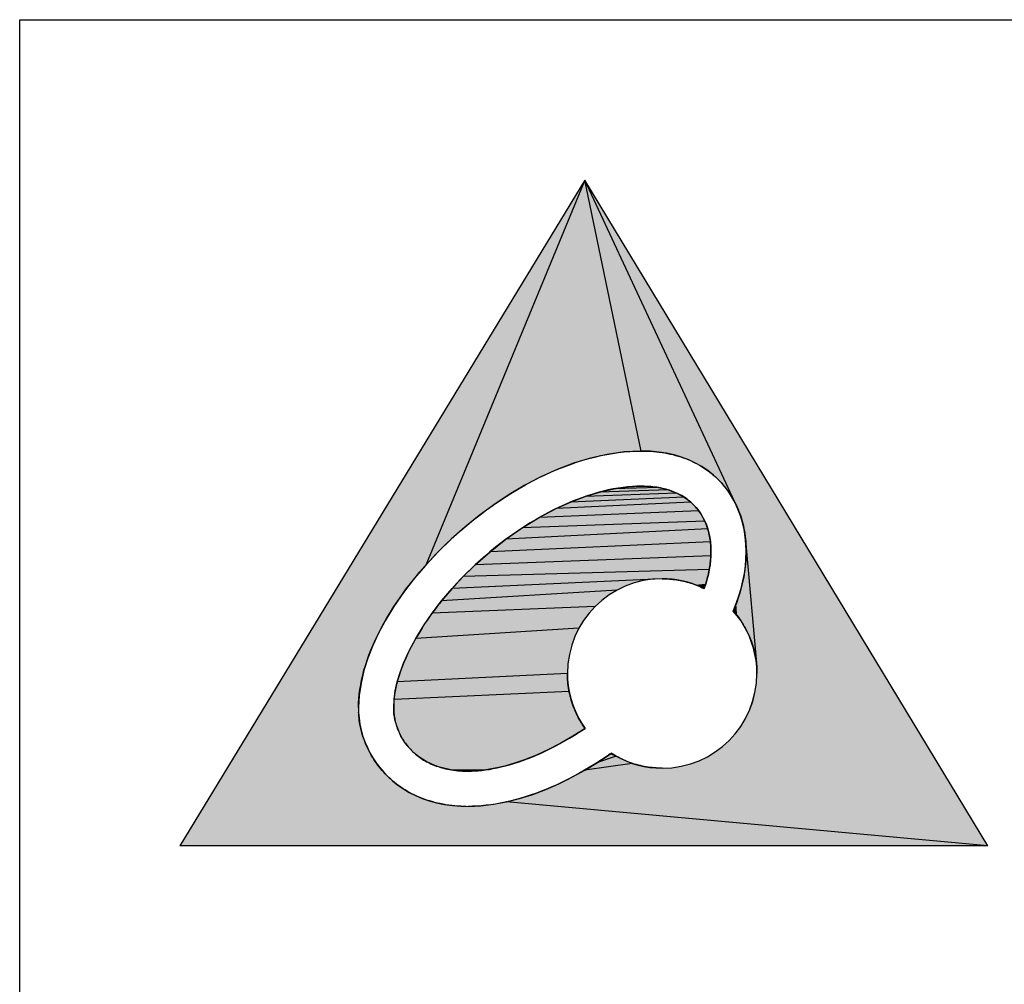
# Model space of a CAD drawing. Extents: x 0 to 1189, y 0 to 841.
# Tile 19 of 36: x 909 to 929, y 70 to 90. Entities that reach past the tile are written whole.
import ezdxf

# ---------------------------------------------------------------- set-up
doc = ezdxf.new("R2010")
doc.units = 0
doc.header["$LTSCALE"] = 65.395
doc.header["$MEASUREMENT"] = 0
doc.layers.get('0').update_dxf_attribs({"linetype": 'CONTINUOUS'})

msp = doc.modelspace()

# ---------------------------------------------------------------- linework, layer by layer
at = {"color": 3, "linetype": 'Continuous'}
for p, q in [((909, 90), (1174, 90)), ((909, 15), (909, 90))]:
    msp.add_line(p, q, dxfattribs=at)
at = {"color": 4, "linetype": 'Continuous'}
for p, q in [((920.46088, 86.74658), (912.25, 73.25)), ((920.46088, 86.74658), (917.2351, 78.93934)), ((928.6309, 73.25), (920.46088, 86.74658)), ((923.503, 80.20565), (920.46088, 86.74658)), ((921.59858, 81.25252), (920.46088, 86.74658)), ((921.5974, 81.25244), (921.25436, 81.23332)), ((921.59858, 81.25252), (921.5974, 81.25244)), ((921.59986, 81.25259), (921.59838, 81.25251)), ((921.60124, 81.25265), (921.5995, 81.25257)), ((921.60271, 81.25269), (921.60078, 81.25263)), ((921.60429, 81.25273), (921.60227, 81.25268)), ((921.60399, 81.25272), (921.6077, 81.25279)), ((921.60595, 81.25276), (921.60807, 81.25278)), ((921.61774, 81.2528), (921.6077, 81.25279)), ((921.60807, 81.25278), (921.61267, 81.2528)), ((921.78896, 81.24801), (921.61774, 81.25279)), ((920.56986, 81.10794), (920.23075, 81.0053)), ((920.91145, 81.18455), (920.56986, 81.10794)), ((921.25436, 81.23332), (920.91145, 81.18455)), ((921.95521, 81.2329), (921.78896, 81.24801)), ((922.11614, 81.20768), (921.95521, 81.2329)), ((922.2714, 81.17257), (922.11614, 81.20768)), ((922.42063, 81.12777), (922.2714, 81.17257)), ((922.56348, 81.07349), (922.42063, 81.12777)), ((922.6996, 81.00996), (922.56348, 81.07349)), ((919.89529, 80.87844), (919.56466, 80.72918)), ((920.23075, 81.0053), (919.89529, 80.87844)), ((922.82864, 80.93738), (922.6996, 81.00996)), ((922.95023, 80.85595), (922.82864, 80.93738)), ((923.06404, 80.7659), (922.95023, 80.85595)), ((919.56466, 80.72918), (919.24003, 80.55932)), ((923.1697, 80.66744), (923.06404, 80.7659)), ((923.26686, 80.56164), (923.1697, 80.66744)), ((919.24003, 80.55932), (918.92257, 80.37068)), ((920.75452, 80.41917), (921.04291, 80.48462)), ((922.14974, 80.46517), (920.75452, 80.41917)), ((921.04291, 80.48462), (921.32666, 80.52497)), ((921.95483, 80.51101), (921.04291, 80.48462)), ((921.32666, 80.52497), (921.60406, 80.53874)), ((921.61774, 80.53874), (921.60406, 80.53874)), ((921.61774, 80.53874), (921.73626, 80.53531)), ((921.73626, 80.53531), (921.84858, 80.52598)), ((921.84858, 80.52598), (921.95483, 80.51101)), ((921.95483, 80.51101), (922.05517, 80.49066)), ((922.05517, 80.49066), (922.14974, 80.46517)), ((922.14974, 80.46517), (922.23869, 80.43479)), ((923.35481, 80.44908), (923.26686, 80.56164)), ((918.92257, 80.37068), (918.61346, 80.16507)), ((920.17071, 80.21882), (920.46321, 80.33009)), ((922.47335, 80.31685), (920.17071, 80.21882)), ((920.46321, 80.33009), (920.75452, 80.41917)), ((922.32218, 80.39978), (920.46321, 80.33009)), ((922.23869, 80.43479), (922.32218, 80.39978)), ((922.32218, 80.39978), (922.40035, 80.36038)), ((922.40035, 80.36038), (922.47335, 80.31685)), ((922.47335, 80.31685), (922.54133, 80.26944)), ((922.54133, 80.26944), (922.60444, 80.2184)), ((923.43352, 80.33025), (923.35481, 80.44908)), ((923.503, 80.20565), (923.43352, 80.33025)), ((918.61346, 80.16507), (918.31387, 79.94429)), ((919.53148, 79.90321), (919.87874, 80.08685)), ((919.87874, 80.08685), (920.17071, 80.21882)), ((922.60444, 80.2184), (919.87874, 80.08685)), ((922.60444, 80.2184), (922.66282, 80.16398)), ((922.66282, 80.16398), (922.71658, 80.10566)), ((922.71658, 80.10566), (922.76626, 80.04339)), ((923.56321, 80.07578), (923.503, 80.20565)), ((923.61415, 79.94113), (923.56321, 80.07578)), ((918.31387, 79.94429), (918.02496, 79.71016)), ((919.19044, 79.69438), (919.53148, 79.90321)), ((922.76626, 80.04339), (919.53148, 79.90321)), ((922.76626, 80.04339), (922.81177, 79.97723)), ((922.81177, 79.97723), (922.85299, 79.90722)), ((922.85299, 79.90722), (922.88982, 79.8334)), ((923.65581, 79.8022), (923.61415, 79.94113)), ((918.02496, 79.71016), (917.74792, 79.4645)), ((918.85857, 79.46291), (919.19044, 79.69438)), ((922.94983, 79.67449), (918.85857, 79.46291)), ((922.88982, 79.8334), (919.19044, 79.69438)), ((922.88982, 79.8334), (922.92213, 79.75581)), ((922.92213, 79.75581), (922.94983, 79.67449)), ((922.94983, 79.67449), (922.97281, 79.5895)), ((923.68817, 79.65949), (923.65581, 79.8022)), ((923.71122, 79.51348), (923.68817, 79.65949)), ((917.74792, 79.4645), (917.48461, 79.20619)), ((918.53886, 79.21132), (918.85857, 79.46291)), ((922.97281, 79.5895), (922.99095, 79.50087)), ((922.99095, 79.50087), (923.00414, 79.40864)), ((923.72494, 79.36468), (923.71122, 79.51348)), ((923.00414, 79.40864), (918.53886, 79.21132)), ((923.00414, 79.40864), (923.01228, 79.31287)), ((923.01228, 79.31287), (923.01526, 79.21358)), ((923.72494, 79.36468), (923.94266, 76.87418)), ((923.72932, 79.21358), (923.72494, 79.36468)), ((917.48461, 79.20619), (917.2351, 78.93934)), ((918.23428, 78.94214), (918.53886, 79.21132)), ((923.01323, 79.12638), (918.23428, 78.94214)), ((923.01323, 79.12638), (923.00707, 79.037)), ((923.01526, 79.21358), (923.01323, 79.12638)), ((923.71296, 78.91956), (923.72523, 79.06741)), ((923.72523, 79.06741), (923.72932, 79.21358)), ((917.2351, 78.93934), (917.00105, 78.66508)), ((917.99241, 78.70804), (918.23428, 78.94214)), ((922.99669, 78.94557), (922.98201, 78.85221)), ((923.00707, 79.037), (922.99669, 78.94557)), ((923.69251, 78.77023), (923.71296, 78.91956)), ((917.00105, 78.66508), (916.78417, 78.38454)), ((917.76541, 78.46546), (917.99241, 78.70804)), ((922.02688, 78.66332), (917.76541, 78.46546)), ((922.98201, 78.85221), (917.99241, 78.70804)), ((922.02688, 78.66332), (921.83034, 78.6534)), ((922.12821, 78.66062), (922.02688, 78.66332)), ((922.22814, 78.65263), (922.12821, 78.66062)), ((922.93932, 78.66022), (922.91114, 78.56186)), ((922.96291, 78.75705), (922.93932, 78.66022)), ((922.98201, 78.85221), (922.96291, 78.75705)), ((923.66389, 78.61962), (923.69251, 78.77023)), ((917.55451, 78.21657), (917.76541, 78.46546)), ((921.27871, 78.51234), (921.11071, 78.43145)), ((921.45529, 78.57695), (921.27871, 78.51234)), ((921.63949, 78.62429), (921.45529, 78.57695)), ((921.83034, 78.6534), (921.63949, 78.62429)), ((922.32653, 78.63951), (922.22814, 78.65263)), ((922.42328, 78.62142), (922.32653, 78.63951)), ((922.51828, 78.59852), (922.42328, 78.62142)), ((922.61139, 78.57097), (922.51828, 78.59852)), ((922.7025, 78.53894), (922.61139, 78.57097)), ((922.79151, 78.50259), (922.7025, 78.53894)), ((922.87828, 78.46208), (922.79151, 78.50259)), ((922.91114, 78.56186), (922.87828, 78.46208)), ((923.58215, 78.31544), (923.6271, 78.46796)), ((923.6271, 78.46796), (923.66389, 78.61962)), ((916.78417, 78.38454), (916.58612, 78.09885)), ((921.11071, 78.43145), (917.55451, 78.21657)), ((920.95225, 78.33523), (920.8043, 78.22465)), ((921.11071, 78.43145), (920.95225, 78.33523)), ((923.52904, 78.16227), (923.58215, 78.31544)), ((916.58612, 78.09885), (916.40861, 77.80913)), ((917.36093, 77.96353), (917.55451, 78.21657)), ((920.66783, 78.10068), (917.36093, 77.96353)), ((920.66783, 78.10068), (920.54381, 77.96429)), ((920.8043, 78.22465), (920.66783, 78.10068)), ((923.46778, 78.00866), (923.52904, 78.16227)), ((917.18591, 77.7085), (917.36093, 77.96353)), ((920.54381, 77.96429), (920.43318, 77.81644)), ((923.54597, 77.91389), (923.46778, 78.00866)), ((923.61813, 77.81424), (923.54597, 77.91389)), ((916.40861, 77.80913), (916.27407, 77.55845)), ((917.03066, 77.45365), (917.18591, 77.7085)), ((920.33693, 77.6581), (917.03066, 77.45365)), ((920.33693, 77.6581), (920.25602, 77.49024)), ((920.43318, 77.81644), (920.33693, 77.6581)), ((923.68398, 77.70999), (923.61813, 77.81424)), ((923.7432, 77.6014), (923.68398, 77.70999)), ((916.27407, 77.55845), (916.1569, 77.30636)), ((920.25602, 77.49024), (920.1914, 77.31382)), ((923.7955, 77.48875), (923.7432, 77.6014)), ((923.84058, 77.37232), (923.7955, 77.48875)), ((916.1569, 77.30636), (916.05818, 77.05357)), ((916.89643, 77.20115), (917.03066, 77.45365)), ((920.1914, 77.31382), (920.14406, 77.12981)), ((923.87813, 77.25238), (923.84058, 77.37232)), ((916.78443, 76.95315), (916.89643, 77.20115)), ((920.14406, 77.12981), (920.11494, 76.93918)), ((923.90786, 77.12919), (923.87813, 77.25238)), ((923.92947, 77.00303), (923.90786, 77.12919)), ((916.05818, 77.05357), (915.97896, 76.80077)), ((916.71166, 76.75946), (916.78443, 76.95315)), ((920.11494, 76.93918), (920.10502, 76.7429)), ((923.94266, 76.87418), (923.92947, 77.00303)), ((923.94712, 76.7429), (923.94266, 76.87418)), ((915.97896, 76.80077), (915.9203, 76.5487)), ((916.65454, 76.57114), (916.71166, 76.75946)), ((920.10502, 76.7429), (916.65454, 76.57114)), ((920.10502, 76.7429), (920.10898, 76.61921)), ((923.93721, 76.54648), (923.94712, 76.7429)), ((915.9203, 76.5487), (915.88326, 76.29805)), ((916.61369, 76.38931), (916.65454, 76.57114)), ((920.10898, 76.61921), (920.12068, 76.49767)), ((920.12068, 76.49767), (920.13988, 76.3785)), ((923.90812, 76.35573), (923.93721, 76.54648)), ((915.88326, 76.29805), (915.8689, 76.04954)), ((916.58974, 76.21507), (916.61369, 76.38931)), ((920.13988, 76.3785), (916.58974, 76.21507)), ((920.13988, 76.3785), (920.16631, 76.26192)), ((920.16631, 76.26192), (920.19972, 76.14816)), ((923.86081, 76.1716), (923.90812, 76.35573)), ((916.58332, 76.04954), (916.58974, 76.21507)), ((920.19972, 76.14816), (920.23986, 76.03744)), ((923.79625, 75.99506), (923.86081, 76.1716)), ((915.8689, 76.04954), (915.86906, 76.0246)), ((915.86906, 76.0246), (915.86953, 76.00024)), ((915.86953, 76.00024), (915.87027, 75.97646)), ((915.87027, 75.97646), (915.87124, 75.95324)), ((915.87124, 75.95324), (915.88037, 75.83458)), ((916.58335, 76.03966), (916.58332, 76.04954)), ((916.58345, 76.02943), (916.58335, 76.03966)), ((916.58361, 76.01878), (916.58345, 76.02943)), ((916.58379, 76.0105), (916.58361, 76.01878)), ((916.584, 76.00193), (916.58379, 76.0105)), ((916.58458, 75.98384), (916.584, 76.00193)), ((916.5885, 75.92624), (916.58458, 75.98384)), ((916.59637, 75.86582), (916.5885, 75.92624)), ((916.60826, 75.80311), (916.59637, 75.86582)), ((920.23986, 76.03744), (920.28646, 75.92998)), ((920.28646, 75.92998), (920.33927, 75.82601)), ((923.7154, 75.82709), (923.79625, 75.99506)), ((915.88037, 75.83458), (915.89801, 75.71326)), ((915.89801, 75.71326), (915.92446, 75.59005)), ((916.62424, 75.73859), (916.60826, 75.80311)), ((916.6444, 75.6728), (916.62424, 75.73859)), ((916.66882, 75.60622), (916.6444, 75.6728)), ((920.33927, 75.82601), (920.39803, 75.72575)), ((920.39803, 75.72575), (920.4625, 75.62942)), ((923.5087, 75.5207), (923.61923, 75.66864)), ((923.61923, 75.66864), (923.7154, 75.82709)), ((915.92446, 75.59005), (915.95998, 75.46573)), ((915.95998, 75.46573), (916.00487, 75.34106)), ((916.69757, 75.53938), (916.66882, 75.60622)), ((916.73074, 75.47279), (916.69757, 75.53938)), ((916.7684, 75.40694), (916.73074, 75.47279)), ((920.2173, 75.47199), (919.97023, 75.32863)), ((920.4625, 75.62942), (920.2173, 75.47199)), ((923.38478, 75.38421), (923.5087, 75.5207)), ((916.00487, 75.34106), (916.04963, 75.23747)), ((916.81063, 75.34236), (916.7684, 75.40694)), ((916.85751, 75.27955), (916.81063, 75.34236)), ((916.90912, 75.21902), (916.85751, 75.27955)), ((919.97023, 75.32863), (919.72268, 75.19996)), ((923.1006, 75.14952), (923.24842, 75.26017)), ((923.24842, 75.26017), (923.38478, 75.38421)), ((916.04963, 75.23747), (916.10127, 75.13463)), ((916.10127, 75.13463), (916.15993, 75.03298)), ((916.96578, 75.16092), (916.90912, 75.21902)), ((917.02719, 75.10514), (916.96578, 75.16092)), ((917.0937, 75.05209), (917.02719, 75.10514)), ((919.47602, 75.08659), (919.23162, 74.98911)), ((919.72268, 75.19996), (919.47602, 75.08659)), ((920.71471, 74.93884), (920.96992, 75.10868)), ((921.09402, 75.06437), (920.71471, 74.93884)), ((920.97137, 75.10967), (920.90926, 75.06701)), ((920.96992, 75.10868), (920.97376, 75.11136)), ((920.97455, 75.11192), (920.97291, 75.11075)), ((920.97376, 75.11136), (920.97755, 75.11413)), ((920.97834, 75.11472), (920.97633, 75.11323)), ((920.97755, 75.11413), (920.98715, 75.12139)), ((921.09402, 75.06437), (920.97755, 75.11413)), ((920.98911, 75.12285), (920.98503, 75.11979)), ((920.98873, 75.12256), (920.99242, 75.12524)), ((920.99242, 75.12524), (920.99084, 75.12411)), ((920.99242, 75.12524), (921.09402, 75.06437)), ((921.09402, 75.06437), (921.19948, 75.00963)), ((922.94228, 75.05324), (923.1006, 75.14952)), ((916.15993, 75.03298), (916.22579, 74.93297)), ((916.22579, 74.93297), (916.299, 74.83506)), ((917.16563, 75.00217), (917.0937, 75.05209)), ((917.24335, 74.95579), (917.16563, 75.00217)), ((917.32719, 74.91336), (917.24335, 74.95579)), ((917.4175, 74.87527), (917.32719, 74.91336)), ((917.51463, 74.84193), (917.4175, 74.87527)), ((918.83305, 74.86366), (918.63954, 74.81902)), ((919.03067, 74.92048), (918.83305, 74.86366)), ((919.23162, 74.98911), (919.03067, 74.92048)), ((920.45608, 74.78125), (920.71471, 74.93884)), ((921.42107, 74.91965), (920.45608, 74.78125)), ((921.19948, 75.00963), (921.30857, 74.9613)), ((921.30857, 74.9613), (921.42107, 74.91965)), ((921.42107, 74.91965), (921.53676, 74.88495)), ((921.53676, 74.88495), (921.65541, 74.85748)), ((922.41394, 74.86028), (922.59798, 74.90765)), ((922.59798, 74.90765), (922.77442, 74.97229)), ((922.77442, 74.97229), (922.94228, 75.05324)), ((916.299, 74.83506), (916.37974, 74.73968)), ((916.37974, 74.73968), (916.46793, 74.6478)), ((917.59746, 74.81895), (917.51463, 74.84193)), ((917.68506, 74.79947), (917.59746, 74.81895)), ((917.77758, 74.78371), (917.68506, 74.79947)), ((918.45096, 74.7869), (917.77758, 74.78371)), ((917.87522, 74.77187), (917.77758, 74.78371)), ((917.97814, 74.76416), (917.87522, 74.77187)), ((918.01559, 74.76279), (917.97814, 74.76416)), ((918.05343, 74.76193), (918.01559, 74.76279)), ((918.09172, 74.76164), (918.05343, 74.76193)), ((918.26808, 74.76765), (918.09172, 74.76164)), ((918.45096, 74.7869), (918.26808, 74.76765)), ((918.63954, 74.81902), (918.45096, 74.7869)), ((920.19474, 74.63672), (920.45608, 74.78125)), ((921.65541, 74.85748), (921.77679, 74.83752)), ((921.77679, 74.83752), (921.90069, 74.82534)), ((921.90069, 74.82534), (922.02688, 74.82122)), ((922.02688, 74.82122), (922.22325, 74.83115)), ((922.22325, 74.83115), (922.41394, 74.86028)), ((916.46793, 74.6478), (916.56412, 74.56037)), ((916.56412, 74.56037), (916.66822, 74.47792)), ((916.66822, 74.47792), (916.78011, 74.40101)), ((919.66677, 74.39007), (919.9314, 74.50606)), ((919.9314, 74.50606), (920.19474, 74.63672)), ((916.78011, 74.40101), (916.89971, 74.33019)), ((916.89971, 74.33019), (917.02691, 74.26601)), ((917.02691, 74.26601), (917.1616, 74.20901)), ((919.13649, 74.20535), (919.40156, 74.28956)), ((919.40156, 74.28956), (919.66677, 74.39007)), ((917.1616, 74.20901), (917.30369, 74.15975)), ((917.30369, 74.15975), (917.45307, 74.11876)), ((917.45307, 74.11876), (917.60964, 74.08661)), ((917.60964, 74.08661), (917.77329, 74.06384)), ((917.77329, 74.06384), (917.94394, 74.051)), ((918.34916, 74.05854), (918.60957, 74.08903)), ((918.60957, 74.08903), (918.87225, 74.13824)), ((918.87225, 74.13824), (919.13649, 74.20535)), ((928.6309, 73.24999), (918.87225, 74.13824)), ((917.94394, 74.051), (917.98037, 74.04948)), ((917.98037, 74.04948), (918.01722, 74.04841)), ((918.01722, 74.04841), (918.05438, 74.04779)), ((918.05438, 74.04779), (918.09172, 74.04758)), ((918.09172, 74.04758), (918.34916, 74.05854)), ((928.6309, 73.24999), (912.25, 73.24999))]:
    msp.add_line(p, q, dxfattribs=at)
for points in [[(917.74792, 79.4645), (917.82023, 79.53073), (917.94656, 79.64283), (918.07446, 79.75182), (918.20366, 79.85752), (918.33394, 79.95977), (918.46506, 80.05842), (918.5968, 80.15336), (918.72896, 80.24447), (918.86134, 80.33169), (918.99377, 80.41495), (919.12608, 80.4942), (919.25812, 80.5694), (919.38975, 80.64054), (919.52084, 80.7076), (919.65128, 80.7706), (919.78098, 80.82955), (919.90983, 80.88446), (920.03776, 80.93536), (920.16471, 80.9823), (920.29061, 81.02531), (920.41541, 81.06442), (920.53907, 81.0997), (920.66156, 81.13118), (920.78286, 81.15893), (920.90293, 81.18297), (921.02177, 81.20338), (921.13937, 81.22019), (921.25573, 81.23346), (921.37085, 81.24323), (921.48474, 81.24954), (921.5974, 81.25244)], [(921.61774, 81.2528), (921.67043, 81.25245), (921.73114, 81.25081), (921.79115, 81.24788), (921.85046, 81.24366), (921.90905, 81.23817), (921.9669, 81.23143), (922.024, 81.22345), (922.08032, 81.21424), (922.13586, 81.20383), (922.1906, 81.19223), (922.24452, 81.17945), (922.29762, 81.16552), (922.34988, 81.15044), (922.40128, 81.13423), (922.45182, 81.11692), (922.50149, 81.09851), (922.55027, 81.07902), (922.59815, 81.05847), (922.64513, 81.03688), (922.69119, 81.01425), (922.73633, 80.99061), (922.78054, 80.96597), (922.8238, 80.94034), (922.86612, 80.91373), (922.90748, 80.88617), (922.94788, 80.85766), (922.98731, 80.82822), (923.02577, 80.79786), (923.06324, 80.76659), (923.09972, 80.73442), (923.13521, 80.70137), (923.1697, 80.66744)], [(923.1697, 80.66744), (923.2025, 80.6336), (923.23443, 80.59888), (923.26546, 80.56329), (923.2956, 80.52684), (923.32483, 80.48953), (923.35315, 80.45137), (923.38055, 80.41237), (923.40702, 80.37253), (923.43254, 80.33186), (923.45711, 80.29038), (923.48071, 80.24808), (923.50334, 80.20498), (923.52497, 80.1611), (923.5456, 80.11644), (923.56521, 80.07101), (923.58379, 80.02483), (923.60132, 79.97792), (923.61779, 79.93028), (923.63319, 79.88195), (923.6475, 79.83293), (923.6607, 79.78324), (923.67279, 79.73291), (923.68374, 79.68196), (923.69355, 79.63041), (923.7022, 79.57828), (923.70968, 79.5256), (923.71597, 79.4724), (923.72106, 79.41871), (923.72495, 79.36454), (923.72762, 79.30994), (923.72905, 79.25494), (923.72932, 79.21358)], [(921.60406, 80.53874), (921.51438, 80.53726), (921.42267, 80.53276), (921.32894, 80.52519), (921.23319, 80.51446), (921.13542, 80.50051), (921.03566, 80.48327), (920.93395, 80.46267), (920.83031, 80.43864), (920.7248, 80.41112), (920.61749, 80.38005), (920.50846, 80.34538), (920.39779, 80.30706), (920.2856, 80.26506), (920.172, 80.21936), (920.05712, 80.16993), (919.94112, 80.11678), (919.82417, 80.05991), (919.70644, 79.99935), (919.58813, 79.93514), (919.46944, 79.86734), (919.35061, 79.79602), (919.23185, 79.72128), (919.11343, 79.64322), (918.99558, 79.56197), (918.87857, 79.47768), (918.76265, 79.39051), (918.64809, 79.30062), (918.53515, 79.20822), (918.45053, 79.13641), (918.3412, 79.04019), (918.23428, 78.94214)], [(922.66282, 80.16398), (922.65117, 80.17546), (922.62803, 80.19731), (922.60432, 80.2185), (922.58003, 80.23902), (922.55515, 80.25888), (922.52968, 80.27809), (922.5036, 80.29665), (922.4769, 80.31455), (922.44959, 80.3318), (922.42163, 80.34841), (922.39304, 80.36437), (922.36378, 80.37967), (922.33386, 80.39432), (922.30325, 80.40832), (922.27194, 80.42165), (922.23993, 80.43432), (922.20718, 80.44632), (922.17369, 80.45764), (922.13944, 80.46827), (922.10442, 80.4782), (922.0686, 80.48743), (922.03198, 80.49594), (921.99454, 80.50373), (921.95627, 80.51077), (921.91714, 80.51706), (921.87714, 80.52258), (921.83625, 80.52732), (921.79444, 80.53126), (921.75171, 80.53439), (921.70803, 80.53669), (921.66338, 80.53815), (921.61774, 80.53874)], [(923.01526, 79.21358), (923.0151, 79.23224), (923.01418, 79.27115), (923.01248, 79.30943), (923.00999, 79.34708), (923.00674, 79.38411), (923.00275, 79.42053), (922.99801, 79.45634), (922.99254, 79.49153), (922.98635, 79.52613), (922.97945, 79.56012), (922.97185, 79.59352), (922.96356, 79.62633), (922.95459, 79.65855), (922.94494, 79.69019), (922.93463, 79.72126), (922.92366, 79.75175), (922.91204, 79.78166), (922.89977, 79.81102), (922.88687, 79.83981), (922.87333, 79.86804), (922.85916, 79.89571), (922.84436, 79.92284), (922.82895, 79.94941), (922.82101, 79.96249), (922.81292, 79.97544), (922.79627, 80.00091), (922.77902, 80.02584), (922.76116, 80.05022), (922.7427, 80.07406), (922.72363, 80.09736), (922.70396, 80.12011), (922.68369, 80.14232), (922.66282, 80.16398)], [(915.8689, 76.04954), (915.87142, 76.13937), (915.87708, 76.23049), (915.88595, 76.32293), (915.89806, 76.41673), (915.91349, 76.51188), (915.9323, 76.60842), (915.95455, 76.70636), (915.98031, 76.80569), (916.00964, 76.90644), (916.04263, 77.00858), (916.07934, 77.11211), (916.11983, 77.21702), (916.16419, 77.32328), (916.21247, 77.43086), (916.26473, 77.53972), (916.32103, 77.64981), (916.38143, 77.76106), (916.44597, 77.87342), (916.51468, 77.9868), (916.5876, 78.10111), (916.66474, 78.21625), (916.74611, 78.33211), (916.8317, 78.44857), (916.92148, 78.56548), (917.01542, 78.6827), (917.11347, 78.80006), (917.21556, 78.9174), (917.32158, 79.03454), (917.43144, 79.15127), (917.545, 79.26739), (917.66212, 79.38269), (917.74792, 79.4645)], [(922.87828, 78.46208), (922.89156, 78.50085), (922.90414, 78.53945), (922.91602, 78.57789), (922.92722, 78.61615), (922.93772, 78.65422), (922.94754, 78.69209), (922.95668, 78.72975), (922.96514, 78.76719), (922.97292, 78.80439), (922.98003, 78.84135), (922.98648, 78.87805), (922.99226, 78.91449), (922.99738, 78.95065), (923.00184, 78.98652), (923.00403, 79.00626), (923.00749, 79.04166), (923.0103, 79.07673), (923.01248, 79.11147), (923.01403, 79.14586), (923.01495, 79.17991), (923.01526, 79.21358)], [(923.72932, 79.21358), (923.72883, 79.16304), (923.72734, 79.11216), (923.72486, 79.06095), (923.72137, 79.00941), (923.71688, 78.95755), (923.71136, 78.90538), (923.70482, 78.85291), (923.69724, 78.80014), (923.68863, 78.74708), (923.67897, 78.69374), (923.66825, 78.64013), (923.65648, 78.58626), (923.64364, 78.53214), (923.62972, 78.47777), (923.61473, 78.42318), (923.59865, 78.36836), (923.58147, 78.31333), (923.5632, 78.2581), (923.54383, 78.20268), (923.52334, 78.14708), (923.50174, 78.09132), (923.47902, 78.03541), (923.46778, 78.00866)], [(918.23428, 78.94214), (918.13702, 78.8508), (918.04133, 78.7573), (917.9474, 78.66181), (917.85542, 78.56453), (917.76559, 78.46566), (917.67809, 78.36542), (917.59313, 78.26406), (917.51089, 78.1618), (917.50754, 78.15755), (917.42838, 78.05474), (917.35237, 77.95169), (917.27965, 77.84866), (917.21036, 77.74592), (917.1446, 77.64373), (917.08246, 77.54234), (917.02403, 77.44199), (916.96936, 77.34291), (916.91847, 77.24532), (916.8714, 77.14941), (916.82812, 77.05537), (916.78863, 76.96336), (916.75288, 76.87351), (916.72081, 76.78595), (916.69236, 76.70079), (916.66744, 76.6181), (916.64597, 76.53794), (916.62785, 76.46036), (916.61298, 76.38539), (916.60123, 76.31304), (916.5925, 76.2433), (916.58669, 76.17616), (916.58366, 76.11159), (916.58332, 76.04954)], [(922.02688, 78.66332), (922.06334, 78.66297), (922.09973, 78.66193), (922.13607, 78.66018), (922.17233, 78.65775), (922.20852, 78.65462), (922.24463, 78.6508), (922.28065, 78.64628), (922.31658, 78.64107), (922.35242, 78.63518), (922.38815, 78.62859), (922.42377, 78.62131), (922.45928, 78.61335), (922.49466, 78.60469), (922.5299, 78.59536), (922.56501, 78.58533), (922.59997, 78.57463), (922.63477, 78.56324), (922.6694, 78.55118), (922.70385, 78.53843), (922.73811, 78.52502), (922.77218, 78.51092), (922.80604, 78.49617), (922.83967, 78.48074), (922.87308, 78.46465), (922.87828, 78.46208)], [(923.46778, 78.00866), (923.47973, 77.99494), (923.50938, 77.95976), (923.53816, 77.92392), (923.56606, 77.88745), (923.59307, 77.85037), (923.61917, 77.8127), (923.64435, 77.77448), (923.66859, 77.73571), (923.69187, 77.69643), (923.7142, 77.65666), (923.73555, 77.61641), (923.75591, 77.57572), (923.77529, 77.5346), (923.79366, 77.49307), (923.81102, 77.45116), (923.82736, 77.40889), (923.84268, 77.36627), (923.85698, 77.32332), (923.87023, 77.28007), (923.88245, 77.23652), (923.89362, 77.19271), (923.90375, 77.14864), (923.91282, 77.10432), (923.92083, 77.05979), (923.92779, 77.01504), (923.93369, 76.9701), (923.93851, 76.92497), (923.94227, 76.87968), (923.94496, 76.83423), (923.94658, 76.78863), (923.94712, 76.7429)], [(920.4625, 75.62942), (920.46026, 75.63257), (920.43589, 75.66769), (920.41233, 75.70329), (920.38958, 75.73935), (920.36765, 75.77586), (920.34655, 75.8128), (920.3263, 75.85014), (920.30689, 75.88787), (920.28834, 75.92598), (920.27066, 75.96444), (920.25384, 76.00324), (920.2379, 76.04236), (920.22285, 76.08179), (920.20868, 76.12151), (920.1954, 76.1615), (920.18302, 76.20175), (920.17154, 76.24225), (920.16096, 76.28298), (920.15129, 76.32393), (920.14253, 76.36508), (920.13468, 76.40643), (920.12775, 76.44796), (920.12173, 76.48967), (920.11663, 76.53153), (920.11246, 76.57354), (920.10921, 76.61569), (920.10688, 76.65798), (920.10549, 76.70038), (920.10502, 76.7429)], [(916.37974, 74.73968), (916.34902, 74.7746), (916.31917, 74.8101), (916.2902, 74.8462), (916.26211, 74.88286), (916.23491, 74.92008), (916.2086, 74.95785), (916.1832, 74.99615), (916.1587, 75.03497), (916.13513, 75.07428), (916.1125, 75.11407), (916.0908, 75.15432), (916.07005, 75.19501), (916.05027, 75.23611), (916.03146, 75.2776), (916.01363, 75.31945), (915.9968, 75.36162), (915.98098, 75.4041), (915.96617, 75.44684), (915.95239, 75.4898), (915.93965, 75.53296), (915.92795, 75.57625), (915.91732, 75.61965), (915.90774, 75.6631), (915.89923, 75.70656), (915.8918, 75.74997), (915.88544, 75.79327), (915.88017, 75.83642), (915.87597, 75.87936), (915.87285, 75.92202), (915.87124, 75.95324)], [(916.58458, 75.98384), (916.58576, 75.95994), (916.58764, 75.93532), (916.59025, 75.91005), (916.59359, 75.8842), (916.59768, 75.85784), (916.59776, 75.85734), (916.6026, 75.83055), (916.60819, 75.80343), (916.6145, 75.77606), (916.62154, 75.74852), (916.62929, 75.72086), (916.63774, 75.69317), (916.64688, 75.66549), (916.65669, 75.63789), (916.66716, 75.61043), (916.67826, 75.58314), (916.68997, 75.55609), (916.70229, 75.52931), (916.71519, 75.50284), (916.72865, 75.47672), (916.74266, 75.45097), (916.75719, 75.42563), (916.77223, 75.40072), (916.78777, 75.37626), (916.80378, 75.35227), (916.82026, 75.32877), (916.83718, 75.30577), (916.85455, 75.28328), (916.87233, 75.26133), (916.89052, 75.2399), (916.90912, 75.21902)], [(918.09172, 74.76164), (918.15883, 74.76237), (918.22788, 74.76514), (918.29886, 74.77001), (918.37177, 74.77704), (918.44659, 74.78629), (918.52329, 74.79781), (918.60185, 74.81166), (918.68223, 74.82788), (918.76437, 74.84653), (918.84823, 74.86763), (918.93373, 74.89124), (919.0208, 74.91738), (919.10936, 74.94609), (919.19932, 74.97737), (919.29057, 75.01125), (919.38301, 75.04772), (919.47651, 75.0868), (919.57096, 75.12846), (919.66622, 75.1727), (919.76216, 75.21948), (919.85864, 75.26878), (919.9555, 75.32056), (920.05261, 75.37476), (920.14981, 75.43133), (920.24694, 75.49021), (920.34387, 75.55133), (920.36609, 75.56568), (920.4625, 75.62942)], [(916.90912, 75.21902), (916.92146, 75.20578), (916.94621, 75.18023), (916.97136, 75.15555), (916.99696, 75.13173), (917.02301, 75.10873), (917.04953, 75.08652), (917.07656, 75.06509), (917.1041, 75.04442), (917.13218, 75.02449), (917.16082, 75.00529), (917.19004, 74.98681), (917.21987, 74.96905), (917.25031, 74.95199), (917.2814, 74.93563), (917.31315, 74.91996), (917.3456, 74.90499), (917.37875, 74.89072), (917.41263, 74.87714), (917.44728, 74.86426), (917.48271, 74.85208), (917.51894, 74.84061), (917.556, 74.82986), (917.59392, 74.81983), (917.63273, 74.81054), (917.67244, 74.80199), (917.71309, 74.7942), (917.7547, 74.78718), (917.7973, 74.78094), (917.84092, 74.7755), (917.88558, 74.77088), (917.93132, 74.7671), (917.97814, 74.76416)], [(920.90926, 75.06701), (920.79407, 74.99012), (920.67908, 74.91626), (920.5644, 74.84548), (920.45014, 74.7778), (920.33642, 74.71324), (920.22331, 74.6518), (920.11091, 74.59349), (919.99931, 74.5383), (919.88856, 74.48623), (919.77875, 74.43726), (919.66993, 74.39136), (919.56216, 74.34852), (919.45549, 74.3087), (919.34995, 74.27188), (919.24559, 74.23801), (919.14243, 74.20706), (919.04051, 74.17899), (918.93984, 74.15376), (918.84044, 74.13133), (918.74232, 74.11166), (918.6455, 74.09469), (918.54997, 74.0804), (918.45574, 74.06874), (918.36281, 74.05967), (918.27117, 74.05314), (918.18081, 74.04913), (918.09172, 74.04758)], [(922.02688, 74.82122), (921.98605, 74.82165), (921.94532, 74.82294), (921.90471, 74.82508), (921.86423, 74.82808), (921.82388, 74.83193), (921.78367, 74.83663), (921.7436, 74.84218), (921.7037, 74.84857), (921.66395, 74.85581), (921.62438, 74.86389), (921.585, 74.87281), (921.54581, 74.88257), (921.50682, 74.89316), (921.46805, 74.90459), (921.42951, 74.91684), (921.3912, 74.92993), (921.35315, 74.94383), (921.31536, 74.95856), (921.27785, 74.9741), (921.24063, 74.99045), (921.20372, 75.0076), (921.16712, 75.02556), (921.13086, 75.04431), (921.09495, 75.06386), (921.0594, 75.08418), (921.02423, 75.10528), (920.99242, 75.12524)], [(917.94394, 74.051), (917.88235, 74.0544), (917.82148, 74.05912), (917.76135, 74.06515), (917.70196, 74.07246), (917.6433, 74.08105), (917.5854, 74.09091), (917.52825, 74.10201), (917.47186, 74.11434), (917.41624, 74.1279), (917.3614, 74.14266), (917.30734, 74.15862), (917.25408, 74.17575), (917.20162, 74.19406), (917.14999, 74.21351), (917.09918, 74.23411), (917.04922, 74.25583), (917.00011, 74.27865), (916.95188, 74.30257), (916.90454, 74.32756), (916.8581, 74.35361), (916.81259, 74.3807), (916.76801, 74.4088), (916.7244, 74.43791), (916.68177, 74.468), (916.64013, 74.49905), (916.59953, 74.53102), (916.55996, 74.5639), (916.52147, 74.59767), (916.48407, 74.63228), (916.44778, 74.66771), (916.41263, 74.70393), (916.37974, 74.73968)]]:
    msp.add_lwpolyline(points, dxfattribs=at)
for centre, radius, start, end in [((922.02628, 76.74206), 1.92126, 89.982214, 179.974839), ((922.02605, 76.74229), 1.92107, 270.0248, 0.01815), ((917.91114, 76.05099), 2.04224, 180.040573, 182.743347), ((918.39151, 76.05136), 1.80819, 180.057528, 182.139849), ((918.09284, 77.37308), 2.61144, 267.482594, 269.97538), ((918.08871, 77.11219), 3.06461, 267.292323, 270.056214)]:
    msp.add_arc(centre, radius, start, end, dxfattribs=at)
for points in [[(912.25, 73.25), (920.46088, 86.74658), (917.2351, 78.93934)], [(917.2351, 78.93934), (920.46088, 86.74658), (917.48461, 79.20619)], [(917.74792, 79.4645), (917.48461, 79.20619), (920.46088, 86.74658)], [(918.02496, 79.71016), (917.74792, 79.4645), (920.46088, 86.74658)], [(918.31387, 79.94429), (918.02496, 79.71016), (920.46088, 86.74658)], [(918.61346, 80.16507), (918.31387, 79.94429), (920.46088, 86.74658)], [(918.92257, 80.37068), (918.61346, 80.16507), (920.46088, 86.74658)], [(919.24003, 80.55932), (918.92257, 80.37068), (920.46088, 86.74658)], [(919.56466, 80.72918), (919.24003, 80.55932), (920.46088, 86.74658)], [(919.89529, 80.87844), (919.56466, 80.72918), (920.46088, 86.74658)], [(920.23075, 81.0053), (919.89529, 80.87844), (920.46088, 86.74658)], [(920.56986, 81.10794), (920.23075, 81.0053), (920.46088, 86.74658)], [(920.46088, 86.74658), (928.6309, 73.24999), (923.503, 80.20565)], [(921.59858, 81.25252), (921.25436, 81.23332), (920.46088, 86.74658)], [(921.25436, 81.23332), (920.91145, 81.18455), (920.46088, 86.74658)], [(920.91145, 81.18455), (920.56986, 81.10794), (920.46088, 86.74658)], [(921.6077, 81.25279), (921.60429, 81.25273), (920.46088, 86.74658)], [(921.60429, 81.25273), (921.60271, 81.25269), (920.46088, 86.74658)], [(921.60271, 81.25269), (921.60124, 81.25265), (920.46088, 86.74658)], [(921.60124, 81.25265), (921.59986, 81.25259), (920.46088, 86.74658)], [(921.59858, 81.25252), (920.46088, 86.74658), (921.59986, 81.25259)], [(921.6077, 81.25279), (920.46088, 86.74658), (921.60955, 81.25279)], [(921.60955, 81.25279), (920.46088, 86.74658), (921.61213, 81.25279)], [(921.61213, 81.25279), (920.46088, 86.74658), (921.61487, 81.25279)], [(921.61487, 81.25279), (920.46088, 86.74658), (921.61774, 81.25279)], [(921.61774, 81.25279), (920.46088, 86.74658), (921.78896, 81.24801)], [(921.78896, 81.24801), (920.46088, 86.74658), (921.95521, 81.2329)], [(921.95521, 81.2329), (920.46088, 86.74658), (922.11614, 81.20768)], [(922.11614, 81.20768), (920.46088, 86.74658), (922.2714, 81.17257)], [(922.2714, 81.17257), (920.46088, 86.74658), (922.42063, 81.12777)], [(922.42063, 81.12777), (920.46088, 86.74658), (922.56348, 81.07349)], [(922.56348, 81.07349), (920.46088, 86.74658), (922.6996, 81.00996)], [(922.6996, 81.00996), (920.46088, 86.74658), (922.82864, 80.93738)], [(922.82864, 80.93738), (920.46088, 86.74658), (922.95023, 80.85595)], [(922.95023, 80.85595), (920.46088, 86.74658), (923.06404, 80.7659)], [(923.06404, 80.7659), (920.46088, 86.74658), (923.1697, 80.66744)], [(923.1697, 80.66744), (920.46088, 86.74658), (923.26686, 80.56164)], [(923.26686, 80.56164), (920.46088, 86.74658), (923.35481, 80.44908)], [(923.35481, 80.44908), (920.46088, 86.74658), (923.43352, 80.33025)], [(920.46088, 86.74658), (923.503, 80.20565), (923.43352, 80.33025)], [(921.5974, 81.25244), (921.25436, 81.23332), (921.59858, 81.25252)], [(921.60595, 81.25276), (921.60429, 81.25273), (921.6077, 81.25279)], [(920.75452, 80.41917), (921.04291, 80.48462), (922.14974, 80.46517)], [(920.75452, 80.41917), (922.14974, 80.46517), (922.23869, 80.43479)], [(921.04291, 80.48462), (921.32666, 80.52497), (921.95483, 80.51101)], [(921.04291, 80.48462), (921.95483, 80.51101), (922.05517, 80.49066)], [(922.05517, 80.49066), (922.14974, 80.46517), (921.04291, 80.48462)], [(921.73626, 80.53531), (921.32666, 80.52497), (921.61769, 80.53874)], [(921.61769, 80.53874), (921.32666, 80.52497), (921.61754, 80.53874)], [(921.61754, 80.53874), (921.32666, 80.52497), (921.6173, 80.53874)], [(921.6173, 80.53874), (921.32666, 80.52497), (921.61698, 80.53874)], [(921.61698, 80.53874), (921.32666, 80.52497), (921.61659, 80.53874)], [(921.61659, 80.53874), (921.32666, 80.52497), (921.61612, 80.53874)], [(921.61612, 80.53874), (921.32666, 80.52497), (921.6156, 80.53874)], [(921.6156, 80.53874), (921.32666, 80.52497), (921.61503, 80.53874)], [(921.61503, 80.53874), (921.32666, 80.52497), (921.61441, 80.53874)], [(921.61441, 80.53874), (921.32666, 80.52497), (921.61375, 80.53874)], [(921.61375, 80.53874), (921.32666, 80.52497), (921.61306, 80.53874)], [(921.61306, 80.53874), (921.32666, 80.52497), (921.61236, 80.53874)], [(921.61236, 80.53874), (921.32666, 80.52497), (921.61163, 80.53874)], [(921.61163, 80.53874), (921.32666, 80.52497), (921.6109, 80.53874)], [(921.6109, 80.53874), (921.32666, 80.52497), (921.61017, 80.53874)], [(921.61017, 80.53874), (921.32666, 80.52497), (921.60944, 80.53874)], [(921.60944, 80.53874), (921.32666, 80.52497), (921.60874, 80.53874)], [(921.60874, 80.53874), (921.32666, 80.52497), (921.60805, 80.53874)], [(921.60805, 80.53874), (921.32666, 80.52497), (921.60739, 80.53874)], [(921.60739, 80.53874), (921.32666, 80.52497), (921.60677, 80.53874)], [(921.60677, 80.53874), (921.32666, 80.52497), (921.6062, 80.53874)], [(921.6062, 80.53874), (921.32666, 80.52497), (921.60568, 80.53874)], [(921.60568, 80.53874), (921.32666, 80.52497), (921.60521, 80.53874)], [(921.60521, 80.53874), (921.32666, 80.52497), (921.60482, 80.53874)], [(921.60482, 80.53874), (921.32666, 80.52497), (921.6045, 80.53874)], [(921.6045, 80.53874), (921.32666, 80.52497), (921.60426, 80.53874)], [(921.32666, 80.52497), (921.60406, 80.53874), (921.60426, 80.53874)], [(921.84858, 80.52598), (921.32666, 80.52497), (921.73626, 80.53531)], [(921.84858, 80.52598), (921.95483, 80.51101), (921.32666, 80.52497)], [(920.17071, 80.21882), (920.46321, 80.33009), (922.47335, 80.31685)], [(920.17071, 80.21882), (922.47335, 80.31685), (922.54133, 80.26944)], [(922.54133, 80.26944), (922.60444, 80.2184), (920.17071, 80.21882)], [(920.46321, 80.33009), (920.75452, 80.41917), (922.32218, 80.39978)], [(920.46321, 80.33009), (922.32218, 80.39978), (922.40035, 80.36038)], [(922.40035, 80.36038), (922.47335, 80.31685), (920.46321, 80.33009)], [(922.23869, 80.43479), (922.32218, 80.39978), (920.75452, 80.41917)], [(919.53148, 79.90321), (919.87874, 80.08685), (922.76626, 80.04339)], [(919.87874, 80.08685), (920.17071, 80.21882), (922.60444, 80.2184)], [(919.87874, 80.08685), (922.60444, 80.2184), (922.66282, 80.16398)], [(922.71658, 80.10566), (919.87874, 80.08685), (922.66282, 80.16398)], [(922.71658, 80.10566), (922.76626, 80.04339), (919.87874, 80.08685)], [(923.56321, 80.07578), (923.503, 80.20565), (928.6309, 73.24999)], [(923.61415, 79.94113), (923.56321, 80.07578), (928.6309, 73.24999)], [(919.19044, 79.69438), (919.53148, 79.90321), (922.88982, 79.8334)], [(919.53148, 79.90321), (922.76626, 80.04339), (922.81177, 79.97723)], [(922.85299, 79.90722), (919.53148, 79.90321), (922.81177, 79.97723)], [(922.85299, 79.90722), (922.88982, 79.8334), (919.53148, 79.90321)], [(923.65581, 79.8022), (923.61415, 79.94113), (928.6309, 73.24999)], [(918.85857, 79.46291), (919.19044, 79.69438), (922.94983, 79.67449)], [(918.85857, 79.46291), (922.94983, 79.67449), (922.97281, 79.5895)], [(919.19044, 79.69438), (922.88982, 79.8334), (922.92213, 79.75581)], [(922.92213, 79.75581), (922.94983, 79.67449), (919.19044, 79.69438)], [(923.68817, 79.65949), (923.65581, 79.8022), (928.6309, 73.24999)], [(923.71122, 79.51348), (923.68817, 79.65949), (928.6309, 73.24999)], [(918.53886, 79.21132), (918.85857, 79.46291), (923.00414, 79.40864)], [(922.99095, 79.50087), (918.85857, 79.46291), (922.97281, 79.5895)], [(922.99095, 79.50087), (923.00414, 79.40864), (918.85857, 79.46291)], [(923.72494, 79.36468), (923.71122, 79.51348), (928.6309, 73.24999)], [(918.53886, 79.21132), (923.00414, 79.40864), (923.01228, 79.31287)], [(923.01526, 79.21358), (918.53886, 79.21132), (923.01228, 79.31287)], [(923.94266, 76.87418), (923.72494, 79.36468), (928.6309, 73.24999)], [(923.72932, 79.21358), (923.72494, 79.36468), (923.7955, 77.48875)], [(923.7955, 77.48875), (923.72494, 79.36468), (923.84058, 77.37232)], [(923.84058, 77.37232), (923.72494, 79.36468), (923.87813, 77.25238)], [(923.87813, 77.25238), (923.72494, 79.36468), (923.90786, 77.12919)], [(923.90786, 77.12919), (923.72494, 79.36468), (923.92947, 77.00303)], [(923.72494, 79.36468), (923.94266, 76.87418), (923.92947, 77.00303)], [(918.23428, 78.94214), (918.53886, 79.21132), (923.01323, 79.12638)], [(918.23428, 78.94214), (923.01323, 79.12638), (923.00707, 79.037)], [(923.01526, 79.21358), (923.01323, 79.12638), (918.53886, 79.21132)], [(923.71296, 78.91956), (923.72523, 79.06741), (923.68398, 77.70999)], [(923.68398, 77.70999), (923.72523, 79.06741), (923.7432, 77.6014)], [(923.72523, 79.06741), (923.72932, 79.21358), (923.7432, 77.6014)], [(923.7432, 77.6014), (923.72932, 79.21358), (923.7955, 77.48875)], [(917.00105, 78.66508), (912.25, 73.25), (917.2351, 78.93934)], [(917.99241, 78.70804), (918.23428, 78.94214), (922.98201, 78.85221)], [(922.99669, 78.94557), (918.23428, 78.94214), (923.00707, 79.037)], [(922.99669, 78.94557), (922.98201, 78.85221), (918.23428, 78.94214)], [(923.69251, 78.77023), (923.71296, 78.91956), (923.61813, 77.81424)], [(923.61813, 77.81424), (923.71296, 78.91956), (923.68398, 77.70999)], [(916.78417, 78.38454), (912.25, 73.25), (917.00105, 78.66508)], [(917.76541, 78.46546), (917.99241, 78.70804), (922.02688, 78.66332)], [(917.76541, 78.46546), (922.02688, 78.66332), (921.83034, 78.6534)], [(917.99241, 78.70804), (922.98201, 78.85221), (922.96291, 78.75705)], [(917.99241, 78.70804), (922.96291, 78.75705), (922.02688, 78.66332)], [(922.02688, 78.66332), (922.96291, 78.75705), (922.12821, 78.66062)], [(922.96291, 78.75705), (922.93932, 78.66022), (922.12821, 78.66062)], [(922.22814, 78.65263), (922.12821, 78.66062), (922.93932, 78.66022)], [(922.22814, 78.65263), (922.93932, 78.66022), (922.32653, 78.63951)], [(922.32653, 78.63951), (922.93932, 78.66022), (922.42328, 78.62142)], [(922.42328, 78.62142), (922.93932, 78.66022), (922.51828, 78.59852)], [(922.51828, 78.59852), (922.93932, 78.66022), (922.61139, 78.57097)], [(922.93932, 78.66022), (922.91114, 78.56186), (922.61139, 78.57097)], [(923.66389, 78.61962), (923.69251, 78.77023), (923.54597, 77.91389)], [(923.54597, 77.91389), (923.69251, 78.77023), (923.61813, 77.81424)], [(917.55451, 78.21657), (917.76541, 78.46546), (921.11071, 78.43145)], [(921.63949, 78.62429), (917.76541, 78.46546), (921.83034, 78.6534)], [(921.45529, 78.57695), (917.76541, 78.46546), (921.63949, 78.62429)], [(921.27871, 78.51234), (917.76541, 78.46546), (921.45529, 78.57695)], [(921.27871, 78.51234), (921.11071, 78.43145), (917.76541, 78.46546)], [(922.7025, 78.53894), (922.61139, 78.57097), (922.91114, 78.56186)], [(922.7025, 78.53894), (922.91114, 78.56186), (922.79151, 78.50259)], [(922.91114, 78.56186), (922.87828, 78.46208), (922.79151, 78.50259)], [(923.6271, 78.46796), (923.66389, 78.61962), (923.54597, 77.91389)], [(923.58215, 78.31544), (923.6271, 78.46796), (923.54597, 77.91389)], [(916.58612, 78.09885), (912.25, 73.25), (916.78417, 78.38454)], [(917.55451, 78.21657), (921.11071, 78.43145), (920.95225, 78.33523)], [(920.8043, 78.22465), (917.55451, 78.21657), (920.95225, 78.33523)], [(923.52904, 78.16227), (923.58215, 78.31544), (923.54597, 77.91389)], [(916.40861, 77.80913), (912.25, 73.25), (916.58612, 78.09885)], [(917.36093, 77.96353), (917.55451, 78.21657), (920.66783, 78.10068)], [(917.36093, 77.96353), (920.66783, 78.10068), (920.54381, 77.96429)], [(920.8043, 78.22465), (920.66783, 78.10068), (917.55451, 78.21657)], [(923.46778, 78.00866), (923.52904, 78.16227), (923.54597, 77.91389)], [(917.18591, 77.7085), (917.36093, 77.96353), (920.43318, 77.81644)], [(920.54381, 77.96429), (920.43318, 77.81644), (917.36093, 77.96353)], [(916.27407, 77.55845), (912.25, 73.25), (916.40861, 77.80913)], [(917.03066, 77.45365), (917.18591, 77.7085), (920.33693, 77.6581)], [(917.03066, 77.45365), (920.33693, 77.6581), (920.25602, 77.49024)], [(920.43318, 77.81644), (920.33693, 77.6581), (917.18591, 77.7085)], [(916.1569, 77.30636), (912.25, 73.25), (916.27407, 77.55845)], [(920.25602, 77.49024), (920.1914, 77.31382), (917.03066, 77.45365)], [(916.05818, 77.05357), (912.25, 73.25), (916.1569, 77.30636)], [(916.89643, 77.20115), (917.03066, 77.45365), (920.1914, 77.31382)], [(920.1914, 77.31382), (920.14406, 77.12981), (916.89643, 77.20115)], [(916.78443, 76.95315), (916.89643, 77.20115), (920.14406, 77.12981)], [(920.14406, 77.12981), (920.11494, 76.93918), (916.78443, 76.95315)], [(915.97896, 76.80077), (912.25, 73.25), (916.05818, 77.05357)], [(916.71166, 76.75946), (916.78443, 76.95315), (920.11494, 76.93918)], [(920.11494, 76.93918), (920.10502, 76.7429), (916.71166, 76.75946)], [(923.94712, 76.7429), (923.94266, 76.87418), (928.6309, 73.24999)], [(915.9203, 76.5487), (912.25, 73.25), (915.97896, 76.80077)], [(916.65454, 76.57114), (916.71166, 76.75946), (920.10502, 76.7429)], [(916.65454, 76.57114), (920.10502, 76.7429), (920.10898, 76.61921)], [(923.93721, 76.54648), (923.94712, 76.7429), (928.6309, 73.24999)], [(915.88326, 76.29805), (912.25, 73.25), (915.9203, 76.5487)], [(916.61369, 76.38931), (916.65454, 76.57114), (920.12068, 76.49767)], [(920.12068, 76.49767), (920.13988, 76.3785), (916.61369, 76.38931)], [(920.10898, 76.61921), (920.12068, 76.49767), (916.65454, 76.57114)], [(923.90812, 76.35573), (923.93721, 76.54648), (928.6309, 73.24999)], [(915.8689, 76.04954), (912.25, 73.25), (915.88326, 76.29805)], [(916.58974, 76.21507), (916.61369, 76.38931), (920.13988, 76.3785)], [(916.58974, 76.21507), (920.13988, 76.3785), (920.16631, 76.26192)], [(920.16631, 76.26192), (920.19972, 76.14816), (916.58974, 76.21507)], [(923.86081, 76.1716), (923.90812, 76.35573), (928.6309, 73.24999)], [(916.58332, 76.04954), (916.58974, 76.21507), (920.19972, 76.14816)], [(916.58332, 76.04954), (920.19972, 76.14816), (916.58335, 76.03966)], [(920.19972, 76.14816), (920.23986, 76.03744), (916.58335, 76.03966)], [(923.79625, 75.99506), (923.86081, 76.1716), (928.6309, 73.24999)], [(915.86906, 76.0246), (912.25, 73.25), (915.8689, 76.04954)], [(915.86953, 76.00024), (912.25, 73.25), (915.86906, 76.0246)], [(915.87027, 75.97646), (912.25, 73.25), (915.86953, 76.00024)], [(915.87124, 75.95324), (912.25, 73.25), (915.87027, 75.97646)], [(915.88037, 75.83458), (912.25, 73.25), (915.87124, 75.95324)], [(916.58345, 76.02943), (916.58335, 76.03966), (920.23986, 76.03744)], [(916.58345, 76.02943), (920.23986, 76.03744), (916.58361, 76.01878)], [(916.58361, 76.01878), (920.23986, 76.03744), (916.58379, 76.0105)], [(916.58379, 76.0105), (920.23986, 76.03744), (916.584, 76.00193)], [(916.584, 76.00193), (920.23986, 76.03744), (916.58427, 75.99305)], [(916.58427, 75.99305), (920.23986, 76.03744), (916.58458, 75.98384)], [(920.23986, 76.03744), (920.28646, 75.92998), (916.58458, 75.98384)], [(916.5885, 75.92624), (916.58458, 75.98384), (920.28646, 75.92998)], [(916.5885, 75.92624), (920.28646, 75.92998), (916.59637, 75.86582)], [(920.28646, 75.92998), (920.33927, 75.82601), (916.59637, 75.86582)], [(916.60826, 75.80311), (916.59637, 75.86582), (920.33927, 75.82601)], [(923.7154, 75.82709), (923.79625, 75.99506), (928.6309, 73.24999)], [(915.89801, 75.71326), (912.25, 73.25), (915.88037, 75.83458)], [(915.92446, 75.59005), (912.25, 73.25), (915.89801, 75.71326)], [(916.60826, 75.80311), (920.33927, 75.82601), (916.62424, 75.73859)], [(920.33927, 75.82601), (920.39803, 75.72575), (916.62424, 75.73859)], [(916.6444, 75.6728), (916.62424, 75.73859), (920.39803, 75.72575)], [(920.39803, 75.72575), (920.4625, 75.62942), (916.6444, 75.6728)], [(916.66882, 75.60622), (916.6444, 75.6728), (920.4625, 75.62942)], [(923.5087, 75.5207), (923.61923, 75.66864), (928.6309, 73.24999)], [(923.61923, 75.66864), (923.7154, 75.82709), (928.6309, 73.24999)], [(915.95998, 75.46573), (912.25, 73.25), (915.92446, 75.59005)], [(916.00487, 75.34106), (912.25, 73.25), (915.95998, 75.46573)], [(916.66882, 75.60622), (920.4625, 75.62942), (916.69757, 75.53938)], [(916.69757, 75.53938), (920.4625, 75.62942), (916.73074, 75.47279)], [(920.4625, 75.62942), (920.2173, 75.47199), (916.73074, 75.47279)], [(916.7684, 75.40694), (916.73074, 75.47279), (920.2173, 75.47199)], [(916.7684, 75.40694), (920.2173, 75.47199), (916.81063, 75.34236)], [(920.2173, 75.47199), (919.97023, 75.32863), (916.81063, 75.34236)], [(923.38478, 75.38421), (923.5087, 75.5207), (928.6309, 73.24999)], [(916.04963, 75.23747), (912.25, 73.25), (916.00487, 75.34106)], [(916.85751, 75.27955), (916.81063, 75.34236), (919.97023, 75.32863)], [(916.85751, 75.27955), (919.97023, 75.32863), (916.90912, 75.21902)], [(919.97023, 75.32863), (919.72268, 75.19996), (916.90912, 75.21902)], [(923.1006, 75.14952), (923.24842, 75.26017), (928.6309, 73.24999)], [(923.24842, 75.26017), (923.38478, 75.38421), (928.6309, 73.24999)], [(916.10127, 75.13463), (912.25, 73.25), (916.04963, 75.23747)], [(916.15993, 75.03298), (912.25, 73.25), (916.10127, 75.13463)], [(916.96578, 75.16092), (916.90912, 75.21902), (919.72268, 75.19996)], [(916.96578, 75.16092), (919.72268, 75.19996), (917.02719, 75.10514)], [(919.72268, 75.19996), (919.47602, 75.08659), (917.02719, 75.10514)], [(917.0937, 75.05209), (917.02719, 75.10514), (919.47602, 75.08659)], [(917.0937, 75.05209), (919.47602, 75.08659), (917.16563, 75.00217)], [(919.47602, 75.08659), (919.23162, 74.98911), (917.16563, 75.00217)], [(920.71471, 74.93884), (920.96992, 75.10868), (921.09402, 75.06437)], [(920.71471, 74.93884), (921.09402, 75.06437), (921.19948, 75.00963)], [(920.96992, 75.10868), (920.97376, 75.11136), (921.09402, 75.06437)], [(920.97755, 75.11413), (921.09402, 75.06437), (920.97376, 75.11136)], [(920.98131, 75.11696), (920.99242, 75.12524), (920.97755, 75.11413)], [(920.99242, 75.12524), (921.09402, 75.06437), (920.97755, 75.11413)], [(920.98503, 75.11979), (920.99242, 75.12524), (920.98131, 75.11696)], [(920.98873, 75.12256), (920.99242, 75.12524), (920.98503, 75.11979)], [(922.94228, 75.05324), (923.1006, 75.14952), (928.6309, 73.24999)], [(916.22579, 74.93297), (912.25, 73.25), (916.15993, 75.03298)], [(916.299, 74.83506), (912.25, 73.25), (916.22579, 74.93297)], [(917.24335, 74.95579), (917.16563, 75.00217), (919.23162, 74.98911)], [(919.23162, 74.98911), (919.03067, 74.92048), (917.24335, 74.95579)], [(917.32719, 74.91336), (917.24335, 74.95579), (919.03067, 74.92048)], [(917.32719, 74.91336), (919.03067, 74.92048), (917.4175, 74.87527)], [(919.03067, 74.92048), (918.83305, 74.86366), (917.4175, 74.87527)], [(917.51463, 74.84193), (917.4175, 74.87527), (918.83305, 74.86366)], [(918.83305, 74.86366), (918.63954, 74.81902), (917.51463, 74.84193)], [(920.45608, 74.78125), (920.71471, 74.93884), (921.42107, 74.91965)], [(920.45608, 74.78125), (921.42107, 74.91965), (921.53676, 74.88495)], [(921.65541, 74.85748), (920.45608, 74.78125), (921.53676, 74.88495)], [(921.30857, 74.9613), (920.71471, 74.93884), (921.19948, 75.00963)], [(921.30857, 74.9613), (921.42107, 74.91965), (920.71471, 74.93884)], [(922.41394, 74.86028), (922.59798, 74.90765), (928.6309, 73.24999)], [(922.59798, 74.90765), (922.77442, 74.97229), (928.6309, 73.24999)], [(922.77442, 74.97229), (922.94228, 75.05324), (928.6309, 73.24999)], [(916.37974, 74.73968), (912.25, 73.25), (916.299, 74.83506)], [(916.46793, 74.6478), (912.25, 73.25), (916.37974, 74.73968)], [(917.59746, 74.81895), (917.51463, 74.84193), (918.63954, 74.81902)], [(917.59746, 74.81895), (918.63954, 74.81902), (917.68506, 74.79947)], [(918.63954, 74.81902), (918.45096, 74.7869), (917.68506, 74.79947)], [(917.77758, 74.78371), (917.68506, 74.79947), (918.45096, 74.7869)], [(917.77758, 74.78371), (918.45096, 74.7869), (917.87522, 74.77187)], [(918.45096, 74.7869), (918.26808, 74.76765), (917.87522, 74.77187)], [(917.97814, 74.76416), (917.87522, 74.77187), (918.26808, 74.76765)], [(917.97814, 74.76416), (918.26808, 74.76765), (918.01559, 74.76279)], [(918.01559, 74.76279), (918.26808, 74.76765), (918.05343, 74.76193)], [(918.26808, 74.76765), (918.09172, 74.76164), (918.05343, 74.76193)], [(919.13649, 74.20535), (922.41394, 74.86028), (918.87225, 74.13824)], [(918.87225, 74.13824), (922.41394, 74.86028), (928.6309, 73.24999)], [(919.40156, 74.28956), (922.41394, 74.86028), (919.13649, 74.20535)], [(919.66677, 74.39007), (922.41394, 74.86028), (919.40156, 74.28956)], [(922.22325, 74.83115), (922.41394, 74.86028), (919.66677, 74.39007)], [(919.9314, 74.50606), (922.22325, 74.83115), (919.66677, 74.39007)], [(920.19474, 74.63672), (922.22325, 74.83115), (919.9314, 74.50606)], [(922.02688, 74.82122), (922.22325, 74.83115), (920.19474, 74.63672)], [(920.45608, 74.78125), (922.02688, 74.82122), (920.19474, 74.63672)], [(921.77679, 74.83752), (920.45608, 74.78125), (921.65541, 74.85748)], [(921.90069, 74.82534), (920.45608, 74.78125), (921.77679, 74.83752)], [(922.02688, 74.82122), (920.45608, 74.78125), (921.90069, 74.82534)], [(916.56412, 74.56037), (912.25, 73.25), (916.46793, 74.6478)], [(916.66822, 74.47792), (912.25, 73.25), (916.56412, 74.56037)], [(916.78011, 74.40101), (912.25, 73.25), (916.66822, 74.47792)], [(916.89971, 74.33019), (912.25, 73.25), (916.78011, 74.40101)], [(917.02691, 74.26601), (912.25, 73.25), (916.89971, 74.33019)], [(917.1616, 74.20901), (912.25, 73.25), (917.02691, 74.26601)], [(917.30369, 74.15975), (912.25, 73.25), (917.1616, 74.20901)], [(917.45307, 74.11876), (912.25, 73.25), (917.30369, 74.15975)], [(917.60964, 74.08661), (912.25, 73.25), (917.45307, 74.11876)], [(918.34916, 74.05854), (918.60957, 74.08903), (912.25, 73.25)], [(912.25, 73.25), (918.60957, 74.08903), (928.6309, 73.25)], [(917.77329, 74.06384), (912.25, 73.25), (917.60964, 74.08661)], [(917.94394, 74.051), (912.25, 73.25), (917.77329, 74.06384)], [(918.87225, 74.13824), (928.6309, 73.25), (918.60957, 74.08903)], [(918.09172, 74.04758), (918.34916, 74.05854), (912.25, 73.25)], [(917.98037, 74.04948), (912.25, 73.25), (917.94394, 74.051)], [(918.01722, 74.04841), (912.25, 73.25), (917.98037, 74.04948)], [(918.05438, 74.04779), (912.25, 73.25), (918.01722, 74.04841)], [(918.09172, 74.04758), (912.25, 73.25), (918.05438, 74.04779)]]:
    msp.add_solid(points, dxfattribs=at)

doc.saveas('drawing.dxf')
